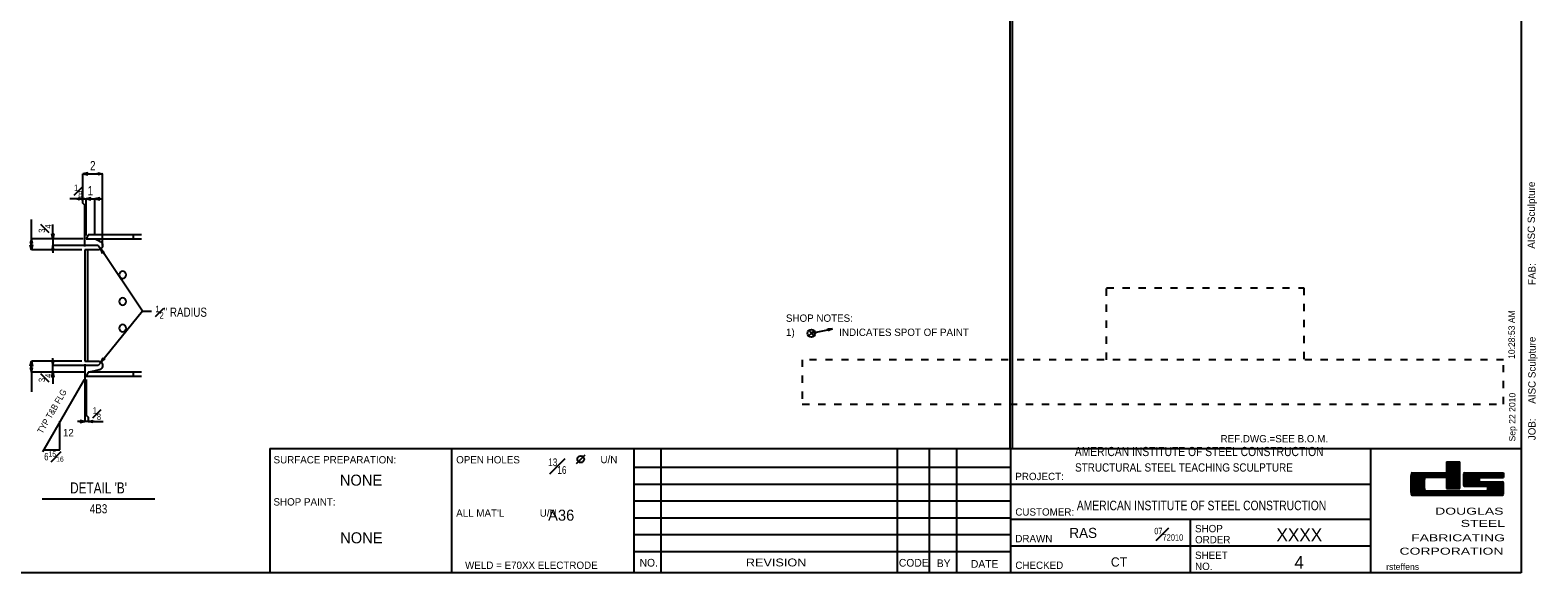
# Model space of a CAD drawing. Header units: inches. Extents: x -17.2 to 17.5, y -11.2 to 11.2.
# Tile 12 of 16: x -3.8 to 17.5, y -11.2 to -3.6. Entities that reach past the tile are written whole.
import ezdxf
from ezdxf.enums import TextEntityAlignment as Align

# ---------------------------------------------------------------- set-up
doc = ezdxf.new("R2010")
doc.units = ezdxf.units.IN
doc.header["$LTSCALE"] = 2.5
doc.header["$MEASUREMENT"] = 0
doc.linetypes.add('SDS2_3', pattern=[0.05, 0, -0.05])
doc.layers.add('Layer_0', color=7, linetype='Continuous')
doc.styles.add('MTextWidth', font='txt', dxfattribs={"width": 0.8, "height": 0.2})

msp = doc.modelspace()

# ---------------------------------------------------------------- linework, layer by layer
at = {"color": 1, "linetype": 'Continuous'}
for p, q in [((-2.939, -5.618), (-3.008, -5.633)), ((-3.008, -5.986), (-3.008, -5.633)), ((-3.008, -5.633), (-2.939, -5.647)), ((-3.008, -5.633), (-2.729, -5.633)), ((-2.939, -5.647), (-2.939, -5.618)), ((-2.798, -5.647), (-2.798, -5.618)), ((-2.798, -5.618), (-2.729, -5.633)), ((-2.729, -5.633), (-2.798, -5.647)), ((-2.729, -6.641), (-2.729, -5.633)), ((-3.008, -5.986), (-3.189, -5.986)), ((-3.077, -6.001), (-3.077, -5.971)), ((-3.077, -5.971), (-3.008, -5.986)), ((-3.008, -5.986), (-3.077, -6.001)), ((-3.032, -6.001), (-3.032, -5.971)), ((-3.032, -5.971), (-2.963, -5.986)), ((-2.963, -5.986), (-3.032, -6.001)), ((-3.008, -6.045), (-3.008, -5.986)), ((-3.008, -5.986), (-2.963, -5.986)), ((-2.979, -6.074), (-3.008, -6.045)), ((-2.979, -6.656), (-2.979, -6.074)), ((-2.894, -5.971), (-2.963, -5.986)), ((-2.963, -6.5), (-2.963, -5.986)), ((-2.963, -5.986), (-2.838, -5.986)), ((-2.963, -5.986), (-2.86, -5.986)), ((-2.963, -5.986), (-2.894, -6.001)), ((-2.963, -5.986), (-2.963, -5.986)), ((-2.894, -6.001), (-2.894, -5.971)), ((-2.769, -5.971), (-2.838, -5.986)), ((-2.838, -5.986), (-2.735, -5.986)), ((-2.838, -5.986), (-2.769, -6.001)), ((-2.838, -6.5), (-2.838, -5.986)), ((-2.769, -6.001), (-2.769, -5.971)), ((-3.733, -6.547), (-3.733, -6.277)), ((-3.43, -6.547), (-3.43, -6.347)), ((-3.733, -6.547), (-3.748, -6.616)), ((-3.43, -6.547), (-3.733, -6.547)), ((-3.718, -6.616), (-3.733, -6.547)), ((-3.733, -6.547), (-3.733, -6.703)), ((-3.43, -6.547), (-3.445, -6.478)), ((-3.445, -6.478), (-3.415, -6.478)), ((-3.415, -6.478), (-3.43, -6.547)), ((-3.005, -6.547), (-3.43, -6.547)), ((-3.43, -6.547), (-3.43, -6.641)), ((-3.748, -6.616), (-3.718, -6.616)), ((-3.733, -6.703), (-3.748, -6.634)), ((-3.748, -6.634), (-3.718, -6.634)), ((-3.718, -6.634), (-3.733, -6.703)), ((-3.02, -6.703), (-3.733, -6.703)), ((-3.43, -6.641), (-3.445, -6.71)), ((-3.445, -6.71), (-3.415, -6.71)), ((-3.43, -6.641), (-3.43, -6.744)), ((-3.415, -6.71), (-3.43, -6.641)), ((-2.792, -6.641), (-3.43, -6.641)), ((-2.792, -6.641), (-2.757, -6.692)), ((-2.167, -7.565), (-2.757, -6.692)), ((-2.757, -6.692), (-2.757, -6.692)), ((-2.757, -6.692), (-2.706, -6.741)), ((-2.73, -6.758), (-2.757, -6.692)), ((-2.706, -6.741), (-2.73, -6.758)), ((-2.167, -7.565), (-2.752, -8.285)), ((-2.167, -7.565), (-2.042, -7.565)), ((-3.748, -8.34), (-3.733, -8.271)), ((-3.733, -8.427), (-3.733, -8.271)), ((-3.733, -8.271), (-3.718, -8.34)), ((-3.02, -8.271), (-3.733, -8.271)), ((-3.415, -8.264), (-3.445, -8.264)), ((-3.445, -8.264), (-3.43, -8.333)), ((-3.43, -8.333), (-3.43, -8.23)), ((-3.43, -8.333), (-3.415, -8.264)), ((-2.752, -8.285), (-2.72, -8.222)), ((-2.697, -8.24), (-2.752, -8.285)), ((-2.72, -8.222), (-2.697, -8.24)), ((-3.718, -8.34), (-3.748, -8.34)), ((-3.718, -8.358), (-3.748, -8.358)), ((-3.748, -8.358), (-3.733, -8.427)), ((-3.733, -8.427), (-3.718, -8.358)), ((-3.43, -8.427), (-3.733, -8.427)), ((-3.733, -8.427), (-3.733, -8.701)), ((-3.445, -8.496), (-3.43, -8.427)), ((-3.43, -8.427), (-3.43, -8.333)), ((-2.792, -8.333), (-3.43, -8.333)), ((-2.974, -8.427), (-3.43, -8.427)), ((-3.43, -8.427), (-3.43, -8.592)), ((-3.43, -8.427), (-3.415, -8.496)), ((-2.979, -8.312), (-2.979, -9.119)), ((-2.752, -8.285), (-2.792, -8.333)), ((-2.752, -8.285), (-2.752, -8.285)), ((-2.99, -8.528), (-3.578, -9.546)), ((-3.415, -8.496), (-3.445, -8.496)), ((-2.963, -8.528), (-2.963, -9.031)), ((-3.33, -9.517), (-3.33, -9.117)), ((-2.979, -9.119), (-3.082, -9.119)), ((-2.979, -9.119), (-3.048, -9.105)), ((-3.048, -9.105), (-3.048, -9.134)), ((-3.048, -9.134), (-2.979, -9.119)), ((-2.934, -9.119), (-2.979, -9.119)), ((-2.963, -9.031), (-2.934, -9.06)), ((-2.934, -9.06), (-2.934, -9.119)), ((-2.934, -9.119), (-2.865, -9.105)), ((-2.934, -9.119), (-2.722, -9.119)), ((-2.865, -9.134), (-2.934, -9.119)), ((-2.865, -9.105), (-2.865, -9.134)), ((-3.561, -9.517), (-3.33, -9.517))]:
    msp.add_line(p, q, dxfattribs=at)
at = {"color": 2, "linetype": 'Continuous'}
for p, q in [((-2.932, -6.493), (-2.963, -6.547)), ((-2.963, -6.547), (-2.838, -6.547)), ((-2.293, -6.493), (-2.932, -6.493)), ((-2.838, -6.547), (-2.293, -6.547)), ((-2.838, -6.547), (-2.825, -6.554)), ((-2.825, -6.554), (-2.788, -6.572)), ((-2.788, -6.572), (-2.763, -6.585)), ((-2.293, -6.547), (-2.293, -6.493)), ((-2.18, -6.493), (-2.293, -6.493)), ((-2.293, -6.547), (-2.18, -6.547)), ((-2.979, -6.703), (-2.979, -8.271)), ((-2.942, -6.703), (-2.979, -6.703)), ((-2.791, -6.703), (-2.942, -6.703)), ((-2.942, -6.703), (-2.942, -8.271)), ((-2.785, -6.703), (-2.791, -6.703)), ((-2.791, -6.703), (-2.791, -6.703)), ((-2.772, -6.7), (-2.785, -6.703)), ((-2.76, -6.695), (-2.772, -6.7)), ((-2.763, -6.585), (-2.763, -6.585)), ((-2.763, -6.585), (-2.76, -6.587)), ((-2.76, -6.587), (-2.749, -6.594)), ((-2.749, -6.687), (-2.76, -6.695)), ((-2.749, -6.594), (-2.744, -6.601)), ((-2.741, -6.677), (-2.749, -6.687)), ((-2.744, -6.601), (-2.741, -6.604)), ((-2.741, -6.604), (-2.734, -6.615)), ((-2.734, -6.666), (-2.741, -6.677)), ((-2.734, -6.615), (-2.73, -6.628)), ((-2.73, -6.654), (-2.734, -6.666)), ((-2.73, -6.628), (-2.729, -6.634)), ((-2.729, -6.641), (-2.73, -6.654)), ((-2.729, -6.634), (-2.729, -6.641)), ((-2.979, -8.271), (-2.942, -8.271)), ((-2.942, -8.271), (-2.791, -8.271)), ((-2.791, -8.271), (-2.791, -8.271)), ((-2.791, -8.271), (-2.785, -8.271)), ((-2.785, -8.271), (-2.772, -8.274)), ((-2.772, -8.274), (-2.76, -8.279)), ((-2.76, -8.279), (-2.749, -8.287)), ((-2.932, -8.427), (-2.963, -8.481)), ((-2.963, -8.481), (-2.293, -8.481)), ((-2.901, -8.42), (-2.932, -8.427)), ((-2.293, -8.427), (-2.932, -8.427)), ((-2.812, -8.401), (-2.901, -8.42)), ((-2.778, -8.394), (-2.812, -8.401)), ((-2.772, -8.393), (-2.778, -8.394)), ((-2.778, -8.394), (-2.778, -8.394)), ((-2.76, -8.387), (-2.772, -8.393)), ((-2.749, -8.38), (-2.76, -8.387)), ((-2.749, -8.287), (-2.741, -8.296)), ((-2.744, -8.373), (-2.749, -8.38)), ((-2.741, -8.37), (-2.744, -8.373)), ((-2.741, -8.296), (-2.734, -8.308)), ((-2.734, -8.359), (-2.741, -8.37)), ((-2.734, -8.308), (-2.73, -8.32)), ((-2.73, -8.346), (-2.734, -8.359)), ((-2.73, -8.32), (-2.729, -8.333)), ((-2.729, -8.34), (-2.73, -8.346)), ((-2.729, -8.333), (-2.729, -8.34)), ((-2.293, -8.481), (-2.293, -8.427)), ((-2.18, -8.427), (-2.293, -8.427)), ((-2.293, -8.481), (-2.18, -8.481))]:
    msp.add_line(p, q, dxfattribs=at)
at = {"color": 3, "linetype": 'Continuous'}
msp.add_line((-3.579, -10.209), (-1.996, -10.209), dxfattribs=at)
for points in [[(-2.467, -7.009), (-2.483, -7.02), (-2.494, -7.036), (-2.498, -7.056), (-2.494, -7.075), (-2.483, -7.092), (-2.467, -7.103), (-2.447, -7.106), (-2.428, -7.103), (-2.412, -7.092), (-2.401, -7.075), (-2.397, -7.056), (-2.401, -7.036), (-2.412, -7.02), (-2.428, -7.009), (-2.447, -7.005), (-2.467, -7.009)], [(-2.467, -7.384), (-2.483, -7.395), (-2.494, -7.411), (-2.498, -7.431), (-2.494, -7.45), (-2.483, -7.467), (-2.467, -7.478), (-2.447, -7.481), (-2.428, -7.478), (-2.412, -7.467), (-2.401, -7.45), (-2.397, -7.431), (-2.401, -7.411), (-2.412, -7.395), (-2.428, -7.384), (-2.447, -7.38), (-2.467, -7.384)], [(-2.467, -7.759), (-2.483, -7.77), (-2.494, -7.786), (-2.498, -7.806), (-2.494, -7.825), (-2.483, -7.842), (-2.467, -7.853), (-2.447, -7.856), (-2.428, -7.853), (-2.412, -7.842), (-2.401, -7.825), (-2.397, -7.806), (-2.401, -7.786), (-2.412, -7.77), (-2.428, -7.759), (-2.447, -7.755), (-2.467, -7.759)]]:
    msp.add_lwpolyline(points, close=True, dxfattribs=at)
at = {"layer": 'Layer_0', "color": 2, "linetype": 'Continuous'}
for p, q in [((17.25, 11.25), (17.25, -11.25)), ((10.048, 10.837), (10.048, -9.5)), ((10.08, 10.837), (10.08, -9.5)), ((-0.375, -9.5), (-0.375, -11.25)), ((-0.375, -9.5), (17.25, -9.5)), ((2.188, -11.25), (2.188, -9.5)), ((4.75, -9.5), (4.75, -11.25)), ((10.062, -11.25), (10.062, -9.5)), ((15.125, -9.5), (15.125, -11.25)), ((16.198, -9.688), (16.385, -9.688)), ((16.198, -9.728), (16.385, -9.728)), ((16.198, -9.768), (16.385, -9.768)), ((15.698, -9.888), (16.198, -9.888)), ((15.698, -9.928), (15.885, -9.928)), ((15.698, -9.968), (15.882, -9.968)), ((15.714, -9.844), (16.198, -9.844)), ((16.198, -9.808), (16.385, -9.808)), ((16.198, -9.848), (16.385, -9.848)), ((16.198, -9.928), (16.385, -9.928)), ((16.198, -9.968), (16.385, -9.968)), ((16.438, -9.928), (16.656, -9.928)), ((16.438, -9.968), (16.656, -9.968)), ((16.453, -9.844), (17, -9.844)), ((16.672, -9.906), (17, -9.906)), ((16.672, -9.969), (16.984, -9.969)), ((15.698, -10.008), (15.882, -10.008)), ((15.698, -10.048), (15.882, -10.048)), ((15.698, -10.088), (15.885, -10.088)), ((15.698, -10.128), (17, -10.128)), ((15.714, -10.156), (16.984, -10.156)), ((15.901, -10.094), (16.766, -10.094)), ((16.198, -10.008), (16.385, -10.008)), ((16.198, -10.048), (16.385, -10.048)), ((16.198, -10.062), (16.385, -10.062)), ((16.438, -10.008), (17, -10.008)), ((16.453, -10.031), (16.766, -10.031)), ((16.781, -10.048), (17, -10.048)), ((16.781, -10.088), (17, -10.088)), ((4.75, -10.95), (10.064, -10.95)), ((17.25, -11.25), (-17.25, -11.25))]:
    msp.add_line(p, q, dxfattribs=at)
at = {"layer": 'Layer_0', "color": 6, "linetype": 'SDS2_3'}
for p, q in [((11.411, -8.25), (11.411, -7.241)), ((11.411, -7.241), (14.186, -7.241)), ((14.186, -7.241), (14.186, -8.25)), ((7.125, -8.25), (7.125, -8.875)), ((17, -8.25), (7.125, -8.25)), ((17, -8.875), (17, -8.25)), ((7.125, -8.875), (17, -8.875))]:
    msp.add_line(p, q, dxfattribs=at)
at = {"layer": 'Layer_0', "color": 1, "linetype": 'Continuous'}
for p, q in [((7.252, -7.879), (7.216, -7.837)), ((7.252, -7.879), (7.552, -7.817)), ((7.252, -7.879), (7.294, -7.844)), ((7.488, -7.845), (7.482, -7.816)), ((7.482, -7.816), (7.552, -7.817)), ((7.552, -7.817), (7.488, -7.845)), ((7.552, -7.817), (7.552, -7.817)), ((7.21, -7.915), (7.252, -7.879)), ((7.287, -7.921), (7.252, -7.879)), ((5.134, -9.5), (5.134, -11.25)), ((8.463, -9.5), (8.463, -11.25)), ((8.911, -9.5), (8.911, -11.25)), ((9.296, -9.5), (9.296, -11.25)), ((4.004, -9.652), (3.941, -9.715)), ((4.004, -9.652), (4.066, -9.59)), ((4.75, -9.762), (10.064, -9.762)), ((4.75, -10), (10.064, -10)), ((10.062, -10), (15.125, -10)), ((4.75, -10.238), (10.064, -10.238)), ((4.75, -10.475), (10.064, -10.475)), ((15.125, -10.5), (10.062, -10.5)), ((12.594, -11.25), (12.594, -10.5)), ((4.75, -10.712), (10.064, -10.712)), ((15.125, -10.875), (10.062, -10.875))]:
    msp.add_line(p, q, dxfattribs=at)
at = {"layer": 'Layer_0', "color": 5, "linetype": 'Continuous'}
for p, q in [((16.198, -9.688), (16.198, -9.844)), ((16.198, -9.708), (16.385, -9.708)), ((16.198, -9.748), (16.385, -9.748)), ((16.385, -10.062), (16.385, -9.688)), ((15.698, -9.868), (16.385, -9.868)), ((15.698, -9.908), (15.885, -9.908)), ((15.698, -9.948), (15.882, -9.948)), ((16.198, -9.906), (15.901, -9.906)), ((16.198, -9.788), (16.385, -9.788)), ((16.198, -9.828), (16.385, -9.828)), ((16.198, -9.888), (16.385, -9.888)), ((16.198, -9.888), (16.385, -9.888)), ((16.198, -9.906), (16.198, -10.062)), ((16.198, -9.908), (16.385, -9.908)), ((16.198, -9.948), (16.385, -9.948)), ((16.438, -9.908), (16.659, -9.908)), ((16.438, -9.948), (16.656, -9.948)), ((17, -9.844), (17, -9.906)), ((15.698, -9.988), (15.882, -9.988)), ((15.698, -10.028), (15.882, -10.028)), ((15.698, -10.068), (15.885, -10.068)), ((15.698, -10.108), (17, -10.108)), ((15.708, -10.148), (16.992, -10.148)), ((16.198, -9.988), (16.385, -9.988)), ((16.198, -10.028), (16.385, -10.028)), ((16.438, -9.988), (17, -9.988)), ((16.45, -10.028), (17, -10.028)), ((16.781, -10.068), (17, -10.068))]:
    msp.add_line(p, q, dxfattribs=at)
at = {"layer": 'Layer_0', "color": 3, "linetype": 'Continuous'}
for p, q in [((16.438, -9.863), (17, -9.863)), ((16.438, -9.888), (17, -9.888))]:
    msp.add_line(p, q, dxfattribs=at)
at = {"layer": 'Layer_0', "color": 1, "linetype": 'Continuous'}
for centre, radius in [((7.252, -7.879), 0.0547), ((4.004, -9.652), 0.0469)]:
    msp.add_circle(centre, radius, dxfattribs=at)
at = {"layer": 'Layer_0', "color": 3, "linetype": 'Continuous'}
for centre, radius, start, end in [((17.693, -10), 2, 175.9681, 184.0319), ((15.714, -9.859), 0.0156, 90, 180), ((17.884, -10), 2, 177.7613, 182.2387), ((15.901, -9.922), 0.0156, 90, 180), ((18.436, -9.938), 2, 177.7613, 182.2387), ((16.453, -9.859), 0.0156, 90, 180), ((16.672, -9.922), 0.0156, 90, 180), ((18.656, -9.938), 2, 179.5524, 180.4476), ((16.672, -9.953), 0.0156, 180, 270), ((16.984, -9.984), 0.0156, 0, 90), ((15.714, -10.141), 0.0156, 180, 270), ((15.901, -10.078), 0.0156, 180, 270), ((16.453, -10.016), 0.0156, 180, 270), ((16.766, -10.047), 0.0156, 0, 90), ((16.766, -10.078), 0.0156, 270, 0), ((14.781, -10.062), 2, 359.5524, 0.4476), ((16.984, -10.141), 0.0156, 270, 0), ((15.002, -10.062), 2, 357.7613, 2.2387)]:
    msp.add_arc(centre, radius, start, end, dxfattribs=at)

# ---------------------------------------------------------------- texts
at = {"color": 2, "linetype": 'Continuous', "width": 0.8}
for s, p in [('2', (-2.868, -5.583)), ('1', (-2.901, -5.936))]:
    msp.add_text(s, height=0.129, dxfattribs=at).set_placement(p, align=Align.CENTER)
at = {"color": 1, "linetype": 'Continuous', "width": 0.9}
msp.add_text('TYP T&B FLG', height=0.09032, rotation=60, dxfattribs=at).set_placement((-3.308, -8.654), align=Align.TOP_RIGHT)
at = {"color": 1, "linetype": 'Continuous'}
msp.add_text('12', height=0.1032, dxfattribs=at).set_placement((-3.289, -9.277), align=Align.MIDDLE_LEFT)
at = {"color": 3, "linetype": 'Continuous', "width": 0.8}
msp.add_text("DETAIL 'B'", height=0.1548, dxfattribs=at).set_placement((-2.787, -10.132), align=Align.CENTER)
at = {"color": 1, "linetype": 'Continuous', "width": 0.8}
msp.add_text('4B3', height=0.129, dxfattribs=at).set_placement((-2.787, -10.413), align=Align.CENTER)
at = {"color": 2, "linetype": 'Continuous', "char_height": 0.12902, "style": 'MTextWidth'}
for s, insert, attachment_point in [('\\A1;{\\H0.70x;\\S1#8;}', (-3.015, -5.966), 9), ('\\A1;{\\H0.70x;\\S1#2;}" RADIUS', (-1.986, -7.672), 7), ('\\A1;{\\H0.70x;\\S1#8;}', (-2.752, -9.1), 9)]:
    msp.add_mtext(s, dxfattribs=dict(at, insert=insert, attachment_point=attachment_point))
at = {"color": 2, "linetype": 'Continuous', "char_height": 0.12902, "attachment_point": 9, "rotation": 90, "style": 'MTextWidth'}
for insert in [(-3.45, -6.347), (-3.45, -8.448)]:
    msp.add_mtext('\\A1;{\\H0.70x;\\S3#4;}', dxfattribs=dict(at, insert=insert))
at = {"color": 1, "linetype": 'Continuous', "insert": (-3.553, -9.542), "char_height": 0.10322, "attachment_point": 1, "style": 'MTextWidth'}
msp.add_mtext('\\A1;6{\\H0.70x;\\S15#16;}', dxfattribs=at)
at = {"layer": 'Layer_0', "color": 1, "linetype": 'Continuous'}
for s, height, p in [('AISC Sculpture', 0.10322, (17.443, -6.688)), ('FAB:', 0.1032, (17.452, -7.199)), ('10:28:53 AM', 0.09032, (17.16, -8.24)), ('AISC Sculpture', 0.10322, (17.452, -8.87)), ('Sep 22 2010', 0.09032, (17.168, -9.401)), ('JOB:', 0.1032, (17.452, -9.383))]:
    msp.add_text(s, height=height, rotation=90, dxfattribs=at).set_placement(p)
at = {"layer": 'Layer_0', "color": 2, "linetype": 'Continuous'}
for s, height, p in [('SHOP NOTES:', 0.10322, (6.894, -7.717)), ('1)', 0.1032, (6.895, -7.916)), ('INDICATES SPOT OF PAINT', 0.10322, (7.645, -7.916)), ('REF.DWG.=SEE B.O.M.', 0.10322, (13.015, -9.414)), ('SURFACE PREPARATION:', 0.10322, (-0.322, -9.71)), ('OPEN HOLES', 0.1032, (2.25, -9.71)), ('U/N', 0.1032, (4.282, -9.707)), ('PROJECT:', 0.1032, (10.125, -9.945)), ('SHOP PAINT:', 0.10322, (-0.323, -10.303)), ("ALL MAT'L             U/N", 0.10322, (2.25, -10.46)), ('CUSTOMER:', 0.1032, (10.125, -10.445)), ('RAS', 0.1419, (10.886, -10.759)), ('SHOP', 0.1032, (12.656, -10.679)), ('DRAWN', 0.1032, (10.125, -10.82)), ('ORDER', 0.1032, (12.656, -10.835)), ('CT', 0.129, (11.47, -11.162)), ('SHEET', 0.1032, (12.656, -11.054)), ('WELD = E70XX ELECTRODE', 0.10322, (2.375, -11.195)), ('CODE', 0.1084, (8.485, -11.163)), ('BY', 0.1084, (9.019, -11.17)), ('CHECKED', 0.1032, (10.125, -11.195)), ('NO.', 0.1032, (12.656, -11.21))]:
    msp.add_text(s, height=height, dxfattribs=at).set_placement(p)
for s, height, width, p in [('AMERICAN INSTITUTE OF STEEL CONSTRUCTION', 0.12902, 0.84, (10.963, -9.478)), ('STRUCTURAL STEEL TEACHING SCULPTURE', 0.11612, 0.9, (10.966, -9.709))]:
    msp.add_text(s, height=height, dxfattribs=dict(at, width=width)).set_placement(p, align=Align.TOP_LEFT)
for s, height, p in [('NONE', 0.1548, (0.91, -10.023)), ('A36', 0.1548, (3.729, -10.516)), ('XXXX', 0.1806, (14.125, -10.806)), ('4', 0.181, (14.123, -11.192)), ('NO.', 0.1084, (4.962, -11.162)), ('DATE', 0.1084, (9.693, -11.179))]:
    msp.add_text(s, height=height, dxfattribs=at).set_placement(p, align=Align.CENTER)
at = {"layer": 'Layer_0', "color": 2, "linetype": 'Continuous', "width": 0.81}
msp.add_text('AMERICAN INSTITUTE OF STEEL CONSTRUCTION', height=0.13418, dxfattribs=at).set_placement((10.991, -10.369))
at = {"layer": 'Layer_0', "color": 5, "linetype": 'Continuous', "width": 1.5}
for s, height, p in [('DOUGLAS', 0.0981, (17, -10.431)), ('STEEL', 0.0981, (17.021, -10.603)), ('FABRICATING', 0.09806, (17.021, -10.806)), ('CORPORATION', 0.09806, (17, -10.994))]:
    msp.add_text(s, height=height, dxfattribs=at).set_placement(p, align=Align.RIGHT)
at = {"layer": 'Layer_0', "color": 2, "linetype": 'Continuous'}
msp.add_text('NONE', height=0.1548, dxfattribs=at).set_placement((0.915, -10.757), align=Align.MIDDLE_CENTER)
at = {"layer": 'Layer_0', "color": 2, "linetype": 'Continuous', "width": 1.2}
msp.add_text('REVISION', height=0.111, dxfattribs=at).set_placement((6.756, -11.16), align=Align.CENTER)
at = {"layer": 'Layer_0', "color": 1, "linetype": 'Continuous'}
msp.add_text('rsteffens', height=0.0903, dxfattribs=at).set_placement((15.348, -11.209))
at = {"layer": 'Layer_0', "color": 2, "linetype": 'Continuous', "style": 'MTextWidth'}
for s, insert, char_height, attachment_point in [('\\A1;{\\H0.70x;\\S13#16;}', (3.675, -9.857), 0.15483, 8), ('\\A1;{\\H0.70x;\\S07#72010;}', (12.49, -10.797), 0.12902, 9)]:
    msp.add_mtext(s, dxfattribs=dict(at, insert=insert, char_height=char_height, attachment_point=attachment_point))

doc.saveas('drawing.dxf')
